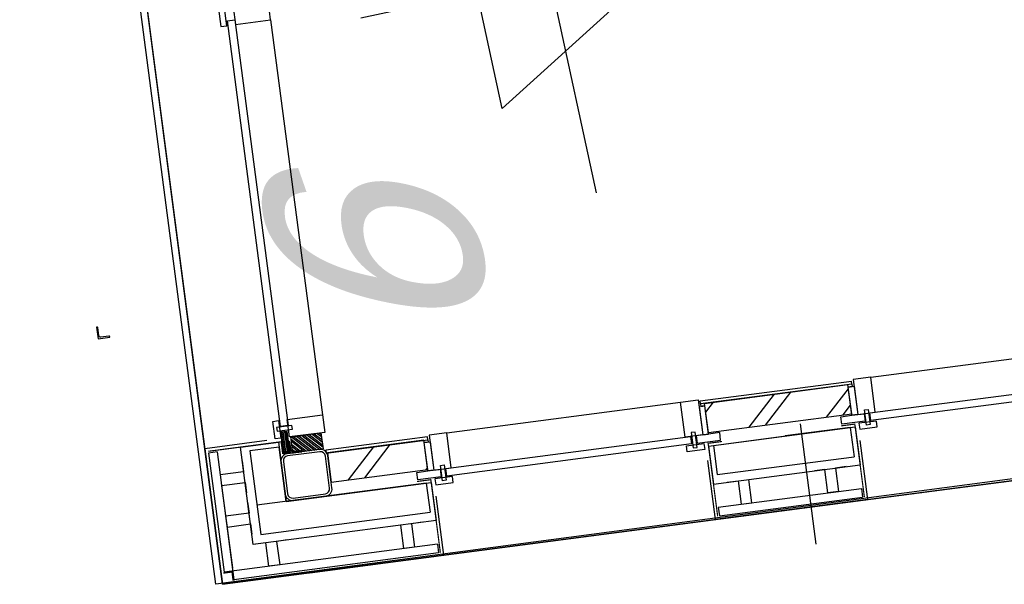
# Model space of a CAD drawing. Header units: metres. Extents: x 118052 to 118564, y 454784 to 455719.
# Tile 13 of 160: x 118259.03 to 118262.36, y 455179.23 to 455181.14. Entities that reach past the tile are written whole.
import ezdxf
from ezdxf.enums import TextEntityAlignment as Align

# ---------------------------------------------------------------- set-up
doc = ezdxf.new("R2010")
doc.units = ezdxf.units.M
doc.header["$LTSCALE"] = 0.5
for name, color, linetype in [('28HH2-D2_STAALPROFIEL', 6, 'Continuous'), ('_gebouwen', 7, 'Continuous'), ('Koningsstal VIEUWPORT', 254, 'Continuous'), ('ZU_N_-_MB00----SYM_SONDERING~-_001--', 1, 'Continuous'), ('ZU_N_-_TB00----tekst__35_^200~-_-----', 7, 'Continuous'), ('ZU_N_D_EB00--F-METSELWERK~-_-----', 7, 'Continuous')]:
    doc.layers.add(name, color=color, linetype=linetype)
doc.styles.add('tcb_isocp', font='tcb_isocp.shx')

# ---------------------------------------------------------------- blocks, each defined once
blk = doc.blocks.new('GZH404')
at = {"layer": '28HH2-D2_STAALPROFIEL'}
blk.add_lwpolyline([(0, 0), (40, 0), (40, 1, 0.4142135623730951), (37, 4), (10, 4, -0.4142135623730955), (4, 10, -1), (4, 10), (4, 37, 0.4142135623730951), (1, 40), (0, 40), (0, 0)], format="xyb", dxfattribs=at)
blk = doc.blocks.new('A$C06DD79C7')
at = {"layer": 'ZU_N_D_EB00--F-METSELWERK~-_-----'}
h = blk.add_hatch(dxfattribs=at)
h.set_pattern_fill('ANSI37', color=256, scale=20, angle=-2.544443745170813e-14, style=0)
h.set_pattern_definition([(225, (-2569.843762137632, 23796.53653237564), (1.767766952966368, -1.767766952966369), []), (315, (-2569.843762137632, 23796.53653237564), (1.767766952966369, 1.767766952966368), [])])
h.paths.add_polyline_path([(1286.955548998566, -1131.872664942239), (1280.585865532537, -1131.872664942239), (1280.585865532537, -1154.189440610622), (1286.955548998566, -1154.189440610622)])
h = blk.add_hatch(dxfattribs=at)
h.set_pattern_fill('ANSI31', color=256, scale=50, angle=135, style=0)
h.set_pattern_definition([(360, (-2569.843762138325, 23796.53653237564), (4.39388462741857e-15, 6.249999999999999), [])])
h.paths.add_polyline_path([(1354.983125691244, -1131.872664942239), (1286.955548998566, -1131.872664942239), (1286.955548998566, -1154.18836370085), (1354.983125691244, -1154.18836370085)])
h = blk.add_hatch(dxfattribs=at)
h.set_pattern_fill('ANSI31', color=256, scale=100, angle=-2.544443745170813e-14, style=0)
h.set_pattern_definition([(225, (-2569.843762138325, 23796.53653237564), (8.838834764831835, -8.838834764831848), [])])
h.paths.add_polyline_path([(1334.999999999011, -1266.999999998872), (1279.999999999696, -1266.999999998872), (1279.999999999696, -1163.933201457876), (1334.999999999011, -1163.933201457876)])
h = blk.add_hatch(dxfattribs=at)
h.set_pattern_fill('T,_O', color=256, scale=60, angle=89.99999999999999)
h.set_pattern_definition([(135, (1214.99999999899, -1445.100734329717), (-132.5825214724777, -132.5825214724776), [])])
h.paths.add_polyline_path([(1164.999999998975, -1610.201468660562), (1264.999999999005, -1610.201468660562), (1264.999999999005, -1279.999999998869), (1164.999999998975, -1279.999999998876)])
h = blk.add_hatch(dxfattribs=at)
h.set_pattern_fill('T,_O', color=256, scale=60, angle=270)
h.set_pattern_definition([(315, (1214.999999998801, -2815.000000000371), (132.5825214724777, 132.5825214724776), [])])
h.paths.add_polyline_path([(1264.999999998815, -2569.798531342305), (1164.999999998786, -2569.798531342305), (1164.999999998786, -3060.201468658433), (1264.999999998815, -3060.201468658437)])
for p, q in [((869.9999999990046, -869.9999999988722), (869.999999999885, -1591.913666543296)), ((1332.757231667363, -869.9999999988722), (869.9999999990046, -869.9999999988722)), ((909.9999999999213, -1609.643612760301), (909.9999999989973, -879.9999999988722)), ((1316.575014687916, -879.9999999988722), (909.9999999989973, -879.9999999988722)), ((909.99999999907, -879.9999999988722), (909.9999999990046, -906.6060096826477)), ((1316.575014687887, -909.9999999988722), (1316.575014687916, -879.9999999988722)), ((1332.757231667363, -1081.530329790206), (1332.757231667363, -869.9999999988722)), ((1332.757231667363, -869.9999999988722), (2807.24276833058, -869.9999999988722)), ((876.6060096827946, -909.9999999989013), (906.6060096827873, -909.9999999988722)), ((879.9999999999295, -1609.64361276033), (879.9999999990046, -909.9999999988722)), ((1316.575014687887, -909.9999999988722), (879.9999999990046, -909.9999999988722)), ((1209.999999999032, -909.9999999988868), (919.9999999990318, -909.9999999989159)), ((989.9999999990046, -989.9999999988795), (1119.999999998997, -989.9999999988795)), ((1119.999999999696, -1599.029779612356), (1119.999999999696, -1019.999999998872)), ((869.9999999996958, -1167.692206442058), (869.9999999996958, -1625.825829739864)), ((1264.999999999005, -1279.999999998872), (1164.999999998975, -1279.999999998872)), ((1164.999999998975, -1279.999999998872), (1164.999999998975, -1610.201468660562)), ((1264.999999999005, -1610.201468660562), (1264.999999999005, -1279.999999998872)), ((2744.999999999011, -1279.999999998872), (1394.999999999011, -1279.999999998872)), ((989.9999999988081, -1494.535153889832), (989.9999999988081, -1459.348677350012)), ((909.9999999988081, -1494.535153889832), (989.9999999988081, -1494.535153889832)), ((909.9999999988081, -1531.251723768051), (909.9999999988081, -1494.535153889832)), ((989.9999999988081, -1531.251723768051), (909.9999999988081, -1531.251723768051)), ((989.9999999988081, -1568.59859800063), (989.9999999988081, -1531.251723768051)), ((1119.999999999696, -1599.029779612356), (1019.999999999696, -1599.029779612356)), ((1134.39264725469, -1572.253039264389), (1159.999999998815, -1572.253039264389)), ((1134.39264725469, -1652.161979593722), (1134.39264725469, -1572.253039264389)), ((1159.999999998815, -1572.253039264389), (1159.999999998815, -1572.253039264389)), ((1159.999999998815, -1572.253039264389), (1159.999999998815, -1610.201468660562)), ((1071.53032979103, -1625.825829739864), (869.9999999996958, -1625.825829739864)), ((869.9999999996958, -1625.825829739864), (869.9999999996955, -2554.174170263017)), ((909.9999999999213, -1609.643612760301), (879.9999999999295, -1609.64361276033)), ((1119.999999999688, -1615.825829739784), (989.9999999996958, -1615.825829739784)), ((1129.999999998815, -1630.000000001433), (1109.999999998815, -1630.000000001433)), ((1109.999999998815, -1630.000000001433), (1109.999999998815, -1690.000000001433)), ((1129.999999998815, -1690.000000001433), (1129.999999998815, -1630.000000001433)), ((1159.999999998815, -1610.201468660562), (1159.999999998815, -1610.201468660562)), ((1159.999999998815, -1610.201468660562), (1159.999999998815, -1652.161979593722)), ((1159.999999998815, -1630.000000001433), (1159.999999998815, -1610.201468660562)), ((1159.999999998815, -1610.201468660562), (1256.675035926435, -1610.201468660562)), ((1279.999999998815, -1630.000000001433), (1159.999999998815, -1630.000000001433)), ((1159.999999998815, -1630.000000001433), (1159.999999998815, -1690.000000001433)), ((1256.675035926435, -1630.000000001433), (1159.999999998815, -1630.000000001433)), ((1164.999999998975, -1610.201468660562), (1264.999999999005, -1610.201468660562)), ((1256.675035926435, -1623.522188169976), (1256.675035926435, -1610.11545667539)), ((1256.675035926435, -1610.201468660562), (1256.675035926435, -1630.000000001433)), ((1264.999999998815, -1623.522188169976), (1256.675035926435, -1623.522188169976)), ((1279.999999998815, -1690.000000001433), (1279.999999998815, -1630.000000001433)), ((1120.635919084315, -1654.762796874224), (1172.681863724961, -1654.762796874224)), ((1120.635919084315, -1667.767520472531), (1120.635919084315, -1654.762796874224)), ((1172.681863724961, -1667.767520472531), (1120.635919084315, -1667.767520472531)), ((1159.999999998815, -1652.161979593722), (1134.39264725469, -1652.161979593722)), ((1172.681863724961, -1654.762796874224), (1172.681863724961, -1667.767520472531)), ((1109.999999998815, -1690.000000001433), (1129.999999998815, -1690.000000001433)), ((1134.392647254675, -2508.413867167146), (1134.392647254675, -1671.58613283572)), ((1134.392647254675, -1671.58613283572), (1159.999999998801, -1671.58613283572)), ((1159.999999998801, -1671.58613283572), (1159.999999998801, -2508.413867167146)), ((1159.999999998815, -1690.000000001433), (1279.999999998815, -1690.000000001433)), ((1279.999999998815, -1690.000000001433), (1279.999999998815, -2490.000000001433)), ((1159.999999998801, -2508.413867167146), (1134.392647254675, -2508.413867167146)), ((1071.53032979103, -2554.174170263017), (869.9999999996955, -2554.174170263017)), ((869.9999999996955, -3075.82582973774), (869.9999999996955, -2554.174170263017)), ((909.9999999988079, -2570.356387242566), (879.9999999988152, -2570.356387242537)), ((879.9999999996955, -2570.356387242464), (879.9999999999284, -3059.643612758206)), ((909.9999999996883, -2570.356387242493), (909.9999999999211, -3059.643612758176)), ((1119.999999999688, -2564.174170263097), (989.9999999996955, -2564.174170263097)), ((989.9999999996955, -2564.174170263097), (989.9999999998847, -3065.825829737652)), ((1119.999999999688, -2564.174170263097), (1119.999999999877, -3065.825829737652)), ((1164.999999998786, -2569.798531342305), (1264.999999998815, -2569.798531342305)), ((1164.999999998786, -2569.798531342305), (1164.999999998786, -3060.201468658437)), ((1264.999999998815, -2556.47781183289), (1274.999999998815, -2556.47781183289)), ((1264.999999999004, -3073.522188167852), (1264.999999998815, -2556.47781183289)), ((1264.999999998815, -2569.798531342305), (1264.999999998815, -3060.201468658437)), ((1274.999999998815, -2556.47781183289), (1274.999999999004, -3073.522188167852)), ((1119.999999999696, -2580.97022039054), (1019.999999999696, -2580.97022039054)), ((1019.999999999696, -2580.97022039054), (1019.999999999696, -3049.029779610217)), ((1119.999999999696, -2580.97022039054), (1119.999999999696, -2828.350760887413)), ((1119.999999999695, -3049.029779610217), (1119.999999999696, -2826.319265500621)), ((1154.073463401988, -2882.124880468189), (742.984823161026, -2882.124880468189)), ((989.9999999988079, -2944.535153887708), (989.9999999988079, -2909.348677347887)), ((909.9999999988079, -2981.251723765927), (909.9999999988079, -2944.535153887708)), ((909.9999999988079, -2944.535153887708), (989.9999999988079, -2944.535153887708)), ((989.9999999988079, -2981.251723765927), (909.9999999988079, -2981.251723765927)), ((989.9999999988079, -3018.598597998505), (989.9999999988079, -2981.251723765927)), ((1134.392647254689, -3102.161979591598), (1134.392647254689, -3022.253039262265)), ((1134.392647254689, -3022.253039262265), (1159.999999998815, -3022.253039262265)), ((1159.999999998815, -3022.253039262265), (1159.999999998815, -3022.253039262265)), ((1159.999999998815, -3022.253039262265), (1159.999999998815, -3060.201468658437)), ((909.9999999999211, -3059.643612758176), (879.9999999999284, -3059.643612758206)), ((1119.999999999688, -3065.825829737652), (989.9999999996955, -3065.825829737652)), ((1119.999999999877, -3065.825829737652), (989.9999999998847, -3065.825829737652)), ((1119.999999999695, -3049.029779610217), (1019.999999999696, -3049.029779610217)), ((1159.999999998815, -3060.201468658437), (1159.999999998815, -3060.201468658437)), ((1159.999999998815, -3060.201468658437), (1159.999999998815, -3102.161979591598)), ((1159.999999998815, -3079.999999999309), (1159.999999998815, -3060.201468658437)), ((1159.999999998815, -3060.201468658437), (1256.675035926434, -3060.201468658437)), ((1164.999999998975, -3060.201468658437), (1264.999999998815, -3060.201468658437)), ((1256.675035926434, -3073.522188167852), (1256.675035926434, -3060.115456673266)), ((1256.675035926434, -3060.201468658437), (1256.675035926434, -3079.999999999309)), ((1071.53032979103, -3075.82582973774), (869.9999999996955, -3075.82582973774)), ((869.9999999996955, -3075.82582973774), (869.9999999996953, -4004.174170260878)), ((1129.999999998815, -3079.999999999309), (1109.999999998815, -3079.999999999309)), ((1109.999999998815, -3079.999999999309), (1109.999999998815, -3139.999999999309)), ((1120.635919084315, -3104.762796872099), (1172.681863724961, -3104.762796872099)), ((1120.635919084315, -3117.767520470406), (1120.635919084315, -3104.762796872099)), ((1129.999999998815, -3139.999999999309), (1129.999999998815, -3079.999999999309)), ((1159.999999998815, -3102.161979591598), (1134.392647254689, -3102.161979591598)), ((1279.999999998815, -3079.999999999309), (1159.999999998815, -3079.999999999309)), ((1159.999999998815, -3079.999999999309), (1159.999999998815, -3139.999999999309)), ((1256.675035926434, -3079.999999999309), (1159.999999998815, -3079.999999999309)), ((1172.681863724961, -3104.762796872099), (1172.681863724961, -3117.767520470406)), ((1264.999999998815, -3073.522188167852), (1256.675035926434, -3073.522188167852)), ((1264.999999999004, -3073.522188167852), (1274.999999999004, -3073.522188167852)), ((1279.999999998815, -3139.999999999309), (1279.999999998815, -3079.999999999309)), ((1172.681863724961, -3117.767520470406), (1120.635919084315, -3117.767520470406)), ((1134.392647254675, -3958.413867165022), (1134.392647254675, -3121.586132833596)), ((1134.392647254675, -3121.586132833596), (1159.9999999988, -3121.586132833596)), ((1159.9999999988, -3121.586132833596), (1159.9999999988, -3958.413867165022)), ((1109.999999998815, -3139.999999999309), (1129.999999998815, -3139.999999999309)), ((1159.999999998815, -3139.999999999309), (1279.999999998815, -3139.999999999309)), ((1279.999999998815, -3139.999999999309), (1279.999999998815, -3939.999999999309))]:
    blk.add_line(p, q, dxfattribs=at)
for points, const_width in [([(876.6060096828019, -906.6060096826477), (906.6060096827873, -906.6060096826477), (906.6060096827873, -876.6060096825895)], 4), ([(1322.757231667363, -879.9999999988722), (1322.757231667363, -1129.243999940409), (1280.816260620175, -1129.243999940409)], 4), ([(879.9999999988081, -1615.825829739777), (1129.243999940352, -1615.825829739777), (1129.243999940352, -1568.444425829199)], 4), ([(879.9999999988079, -2564.17417026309), (1129.243999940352, -2564.17417026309), (1129.243999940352, -2611.555574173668)], 4), ([(879.9999999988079, -3065.825829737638), (1129.243999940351, -3065.825829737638), (1129.243999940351, -3018.44442582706)], 3.999999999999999)]:
    blk.add_lwpolyline(points, dxfattribs=dict(at, const_width=const_width))
for points in [[(1133.941824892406, -989.9999999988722), (1096.594950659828, -989.9999999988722), (1096.594950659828, -909.9999999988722), (1059.878380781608, -909.9999999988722), (1059.878380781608, -989.9999999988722), (1024.691904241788, -989.9999999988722)], [(1275.529999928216, -989.9999999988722), (1238.183125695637, -989.9999999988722), (1238.183125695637, -909.9999999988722), (1201.466555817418, -909.9999999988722), (1201.466555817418, -989.9999999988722), (1166.280079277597, -989.9999999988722)], [(989.9999999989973, -1107.660613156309), (989.9999999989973, -1070.313738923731), (909.9999999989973, -1070.313738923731), (909.9999999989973, -1033.597169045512), (989.9999999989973, -1033.597169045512), (989.9999999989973, -998.4189333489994)], [(1119.999999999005, -1119.999999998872), (1305.961181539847, -1119.999999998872), (1305.961181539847, -1019.999999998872), (1019.999999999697, -1019.999999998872), (1019.999999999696, -1599.029779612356)], [(1264.999999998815, -2556.47781183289), (1256.675035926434, -2556.47781183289), (1256.675035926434, -2569.884543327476)], [(989.9999999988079, -2611.401402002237), (989.9999999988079, -2648.748276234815), (909.9999999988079, -2648.748276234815), (909.9999999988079, -2685.464846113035), (989.9999999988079, -2685.464846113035), (989.9999999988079, -2720.651322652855)]]:
    blk.add_lwpolyline(points, dxfattribs=at)
for points in [[(1119.999999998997, -1119.99999999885), (1119.999999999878, -1615.825829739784), (989.999999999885, -1615.825829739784), (989.9999999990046, -989.9999999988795), (1322.757231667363, -989.9999999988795), (1322.757231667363, -1119.99999999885)], [(1286.955548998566, -1131.872664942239), (1280.585865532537, -1131.872664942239), (1280.585865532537, -1154.189440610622), (1286.955548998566, -1154.189440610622)], [(1354.983125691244, -1131.872664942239), (1286.955548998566, -1131.872664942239), (1286.955548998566, -1154.18836370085), (1354.983125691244, -1154.18836370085)], [(1394.999999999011, -1109.999999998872), (1394.999999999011, -1129.999999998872), (1334.999999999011, -1129.999999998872), (1334.999999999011, -1109.999999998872)], [(1359.762796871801, -1120.635919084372), (1359.762796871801, -1172.681863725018), (1372.767520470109, -1172.681863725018), (1372.767520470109, -1120.635919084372)], [(1373.811882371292, -1134.392647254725), (2761.215939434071, -1134.392647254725), (2761.215939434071, -1159.999999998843), (1373.811882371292, -1159.999999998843)], [(2744.999999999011, -1109.999999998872), (2744.999999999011, -1129.999999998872), (2804.999999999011, -1129.999999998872), (2804.999999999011, -1109.999999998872)], [(1334.999999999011, -1266.999999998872), (1279.999999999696, -1266.999999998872), (1279.999999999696, -1163.933201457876), (1334.999999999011, -1163.933201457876)], [(1394.999999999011, -1159.999999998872), (1394.999999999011, -1279.999999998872), (1334.999999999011, -1279.999999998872), (1334.999999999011, -1159.999999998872)], [(2744.999999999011, -1159.999999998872), (2744.999999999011, -1279.999999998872), (2804.999999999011, -1279.999999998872), (2804.999999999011, -1159.999999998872)], [(1264.999999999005, -1623.522188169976), (1274.999999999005, -1623.522188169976), (1274.999999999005, -1275.980762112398), (1264.999999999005, -1275.980762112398)], [(1109.999999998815, -2490.000000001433), (1129.999999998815, -2490.000000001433), (1129.999999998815, -2550.000000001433), (1109.999999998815, -2550.000000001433)], [(1159.999999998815, -2490.000000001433), (1279.999999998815, -2490.000000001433), (1279.999999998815, -2550.000000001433), (1159.999999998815, -2550.000000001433)], [(1120.635919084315, -2525.237203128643), (1172.681863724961, -2525.237203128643), (1172.681863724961, -2512.232479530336), (1120.635919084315, -2512.232479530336)], [(1159.999999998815, -2607.746960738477), (1159.999999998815, -2607.746960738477), (1159.999999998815, -2569.798531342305), (1159.999999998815, -2569.798531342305), (1159.999999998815, -2527.838020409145), (1134.392647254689, -2527.838020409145), (1134.392647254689, -2607.746960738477)], [(1256.675035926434, -2569.798531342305), (1256.675035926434, -2550.000000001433), (1159.999999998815, -2550.000000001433), (1159.999999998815, -2569.798531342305)]]:
    blk.add_lwpolyline(points, close=True, dxfattribs=at)
at = {"layer": 'ZU_N_D_EB00--F-METSELWERK~-_-----', "flags": 128}
for points in [[(1279.999999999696, -1199.999999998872), (1279.999999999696, -1144.999999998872, 0.414213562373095), (1254.999999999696, -1119.999999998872), (1144.999999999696, -1119.999999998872, 0.414213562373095), (1119.999999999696, -1144.999999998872), (1119.999999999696, -1254.999999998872, 0.414213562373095), (1144.999999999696, -1279.999999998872), (1254.999999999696, -1279.999999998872, 0.414213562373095), (1279.999999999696, -1254.999999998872)], [(1271.999999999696, -1199.999999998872), (1271.999999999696, -1144.999999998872, 0.414213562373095), (1254.999999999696, -1127.999999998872), (1144.999999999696, -1127.999999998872, 0.414213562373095), (1127.999999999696, -1144.999999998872), (1127.999999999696, -1254.999999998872, 0.414213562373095), (1144.999999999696, -1271.999999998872), (1254.999999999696, -1271.999999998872, 0.414213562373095), (1271.999999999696, -1254.999999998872)]]:
    blk.add_lwpolyline(points, format="xyb", close=True, dxfattribs=at)
at = {"layer": 'ZU_N_D_EB00--F-METSELWERK~-_-----', "rotation": 270}
blk.add_blockref('GZH404', (1279.999999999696, -1154.831947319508), dxfattribs=at)
blk = doc.blocks.new('zusondg1')
for p, q in [((0, -1.056103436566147), (0, 0.819315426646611)), ((-0.5, 0.314618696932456), (0, -0.5514067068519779)), ((-0.5, 0.314618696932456), (0.5, 0.314618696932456)), ((0, -0.5514067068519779), (0.5, 0.314618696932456)), ((-0.9336846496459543, 0), (0.933684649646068, 0))]:
    blk.add_line(p, q)
for points in [[(0, -0.5514067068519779), (0, 0.314618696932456), (0.5, 0.314618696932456)], [(0, -0.5514067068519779), (0, 0.314618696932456), (0.5, 0.314618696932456), (0, -0.5514067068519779)]]:
    blk.add_solid(points)
blk = doc.blocks.new('Leidingen')
at = {"layer": '28HH2-D2_STAALPROFIEL'}
blk.add_lwpolyline([(-279700.520996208, -507.1904040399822), (-279700.5209962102, -547.1904040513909), (-279699.5209962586, -547.1904040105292, 0.4142135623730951), (-279696.5209962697, -544.1904040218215), (-279696.5209962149, -517.1904040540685, -0.4142135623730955), (-279690.5209961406, -511.1904040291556, -1), (-279690.5209961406, -511.1904040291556), (-279663.5209962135, -511.1904040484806, 0.4142135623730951), (-279660.5209962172, -508.1904040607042), (-279660.5209962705, -507.1904040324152), (-279700.520996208, -507.1904040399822)], format="xyb", dxfattribs=at)
at = {"layer": 'ZU_N_-_MB00----SYM_SONDERING~-_001--', "xscale": 799.9999999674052, "yscale": 800.0000000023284, "zscale": 799.9999999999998, "rotation": 4.735440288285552}
blk.add_blockref('zusondg1', (-278685.4692221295, -2185.135157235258), dxfattribs=at)
at = {"layer": 'ZU_N_-_TB00----tekst__35_^200~-_-----', "style": 'tcb_isocp', "oblique": 20.00023775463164}
blk.add_text('6', height=699.9999999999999, rotation=1.435440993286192, dxfattribs=at).set_placement((-279617.4434502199, -1482.820713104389), align=Align.MIDDLE)

msp = doc.modelspace()

# ---------------------------------------------------------------- hatches: boundary and pattern name
at = {"layer": '_gebouwen'}
h = msp.add_hatch(dxfattribs=at)
h.set_pattern_fill('T,_O', color=256, scale=0.05985236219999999, angle=367.4698759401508)
h.set_pattern_definition([(52.46987594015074, (118261.5968571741, 455179.8239505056), (-0.1483278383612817, 0.1139399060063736), [])])
h.paths.add_polyline_path([(118261.3478506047, 455179.8416052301), (118261.3608191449, 455179.7426978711), (118261.8458637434, 455179.8062957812), (118261.8328952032, 455179.9052031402)])
h = msp.add_hatch(dxfattribs=at)
h.set_pattern_fill('ANSI31', color=256, scale=0.04987696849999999, angle=232.4698759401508, style=0)
h.set_pattern_definition([(97.46987594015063, (118235.7669263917, 455172.6293439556), (-0.006181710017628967, -0.0008105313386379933), [])])
h.paths.add_polyline_path([(118259.9139666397, 455179.7441277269), (118259.9227887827, 455179.6768434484), (118259.9448606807, 455179.679737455), (118259.936038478, 455179.7470217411)])
h = msp.add_hatch(dxfattribs=at)
h.set_pattern_fill('ANSI31', color=256, scale=0.09975393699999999, angle=97.46987594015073, style=0)
h.set_pattern_definition([(322.4698759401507, (118235.7669263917, 455172.6293439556), (0.007595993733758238, 0.009888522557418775), [])])
h.paths.add_polyline_path([(118260.0502090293, 455179.741886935), (118260.0573416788, 455179.6874878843), (118259.9554010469, 455179.6741216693), (118259.9482683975, 455179.7285207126)])
h = msp.add_hatch(dxfattribs=at)
h.set_pattern_fill('T,_O', color=256, scale=0.05985236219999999, angle=187.4698759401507)
h.set_pattern_definition([(232.4698759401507, (118260.2419259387, 455179.6462950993), (0.1483278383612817, -0.1139399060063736), [])])
h.paths.add_polyline_path([(118260.411706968, 455179.6182525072), (118260.3987384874, 455179.7171598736), (118260.0721449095, 455179.6743376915), (118260.0851134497, 455179.5754303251)])
h = msp.add_hatch(dxfattribs=at)
h.set_pattern_fill('ANSI37', color=256, scale=0.0199507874, angle=97.46987594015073, style=0)
h.set_pattern_definition([(322.4698759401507, (118235.7669263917, 455172.6293439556), (0.001519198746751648, 0.001977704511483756), []), (52.46987594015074, (118235.7669263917, 455172.6293439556), (-0.001977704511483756, 0.001519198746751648), [])])
h.paths.add_polyline_path([(118259.9227887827, 455179.6768434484), (118259.9236148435, 455179.6705433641), (118259.9456877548, 455179.6734375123), (118259.9448617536, 455179.6797375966)])

# ---------------------------------------------------------------- linework, layer by layer
for p, q in [((118259.7178503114, 455179.230482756), (118257.6195468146, 455195.2336936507)), ((118259.7178503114, 455179.230482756), (118257.6195468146, 455195.2336936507)), ((118259.6578376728, 455179.6881837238), (118259.4666189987, 455181.1465584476)), ((118259.8802110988, 455181.1381666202), (118260.0552858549, 455179.8029172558)), ((118266.433371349, 455180.1110061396), (118259.7178503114, 455179.230482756)), ((118266.433371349, 455180.1110061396), (118259.7178503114, 455179.230482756)), ((118261.9098765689, 455179.9303879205), (118262.7011354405, 455180.0341359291)), ((118261.3333785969, 455179.8497684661), (118261.8447735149, 455179.9168213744)), ((118261.8460703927, 455179.9069306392), (118261.3346754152, 455179.839877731)), ((118261.3478506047, 455179.8416052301), (118261.8328952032, 455179.9052031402)), ((118261.8458637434, 455179.8062957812), (118261.8328952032, 455179.9052031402)), ((118261.8460703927, 455179.9069306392), (118261.8447735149, 455179.9168213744)), ((118261.8460703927, 455179.9069306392), (118261.8471500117, 455179.8986966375)), ((118261.9098765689, 455179.9303879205), (118261.850532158, 455179.9226068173)), ((118261.850532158, 455179.9226068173), (118261.8660943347, 455179.803917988)), ((118261.9072260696, 455179.8093110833), (118262.7349102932, 455179.9178351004)), ((118261.9254387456, 455179.8116990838), (118261.9098765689, 455179.9303879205)), ((118261.8471500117, 455179.8986966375), (118261.8338897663, 455179.896957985)), ((118261.8339748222, 455179.8969691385), (118261.8535570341, 455179.8995367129)), ((118261.8465121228, 455179.8013504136), (118261.8339748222, 455179.8969691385)), ((118261.8535570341, 455179.8995367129), (118261.8660943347, 455179.803917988)), ((118262.7382312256, 455179.8925075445), (118261.910547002, 455179.7839835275)), ((118260.4757198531, 455179.7423446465), (118261.2669787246, 455179.8460926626)), ((118261.3346754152, 455179.839877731), (118261.3333785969, 455179.8497684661)), ((118261.3608191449, 455179.7426978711), (118261.3478506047, 455179.8416052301)), ((118261.3608191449, 455179.7426978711), (118261.8458637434, 455179.8062957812)), ((118261.8465121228, 455179.8013504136), (118261.8880141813, 455179.8067920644)), ((118261.8660943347, 455179.803917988), (118261.8465121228, 455179.8013504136)), ((118261.8660943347, 455179.803917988), (118261.9254387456, 455179.8116990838)), ((118261.8880141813, 455179.8067920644), (118261.8913350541, 455179.7814645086)), ((118261.8889419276, 455179.819672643), (118261.9018045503, 455179.8213591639)), ((118261.8956914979, 455179.7681953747), (118261.8889419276, 455179.819672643)), ((118261.9018045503, 455179.8213591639), (118261.9085541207, 455179.7698818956)), ((118261.910547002, 455179.7839835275), (118261.9072260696, 455179.8093110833)), ((118261.6711498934, 455179.7723947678), (118261.724461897, 455179.3657978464)), ((118261.8089783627, 455179.7964290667), (118261.8465121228, 455179.8013504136)), ((118261.8089783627, 455179.7964290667), (118261.8089783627, 455179.7964290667)), ((118261.8122992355, 455179.7711015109), (118261.8089783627, 455179.7964290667)), ((118261.8913350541, 455179.7814645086), (118261.8122992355, 455179.7711015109)), ((118261.8465121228, 455179.8013504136), (118261.8465121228, 455179.8013504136)), ((118261.9293293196, 455179.7820268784), (118261.8699849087, 455179.7742457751)), ((118261.8699849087, 455179.7742457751), (118261.8725786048, 455179.7544643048)), ((118261.9319230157, 455179.7622454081), (118261.9293293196, 455179.7820268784)), ((118260.4757198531, 455179.7423446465), (118260.4163754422, 455179.7345635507)), ((118260.4912820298, 455179.6236558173), (118260.4757198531, 455179.7423446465)), ((118261.3610920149, 455179.6974601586), (118261.8572624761, 455179.7625168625)), ((118261.8406499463, 455179.7603386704), (118261.6203728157, 455179.73145645)), ((118261.8406499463, 455179.7603386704), (118261.8536184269, 455179.661431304)), ((118261.8572624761, 455179.7625168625), (118261.8741214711, 455179.6339372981)), ((118261.8572624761, 455179.7625168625), (118261.8741214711, 455179.6339372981)), ((118261.8725786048, 455179.7544643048), (118261.9319230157, 455179.7622454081)), ((118261.9085541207, 455179.7698818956), (118261.8956914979, 455179.7681953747)), ((118259.8670567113, 455179.7156160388), (118259.6578376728, 455179.6881837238)), ((118260.3987384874, 455179.7171598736), (118260.0721449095, 455179.6743376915)), ((118260.411706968, 455179.6182525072), (118260.3987384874, 455179.7171598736)), ((118260.4129932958, 455179.7106533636), (118260.3997330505, 455179.708914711)), ((118260.3998181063, 455179.7089258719), (118260.4194003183, 455179.7114934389)), ((118260.4123554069, 455179.6133071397), (118260.3998181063, 455179.7089258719)), ((118260.4119136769, 455179.7188873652), (118260.4129932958, 455179.7106533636)), ((118260.4163754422, 455179.7345635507), (118260.4319376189, 455179.615874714)), ((118260.4194003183, 455179.7114934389), (118260.4319376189, 455179.615874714)), ((118260.4730693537, 455179.6212678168), (118261.3007535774, 455179.7297918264)), ((118261.3040744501, 455179.7044642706), (118260.4763902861, 455179.5959402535)), ((118261.3007535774, 455179.7297918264), (118261.3040744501, 455179.7044642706)), ((118261.3777045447, 455179.6996383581), (118261.6223821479, 455179.73171991)), ((118261.8734389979, 455179.7158736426), (118261.8995744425, 455179.516545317)), ((118259.6578376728, 455179.6881837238), (118259.7178503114, 455179.230482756)), ((118259.6994991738, 455179.6773657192), (118259.6698269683, 455179.6734751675)), ((118259.6698269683, 455179.6734751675), (118259.7225536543, 455179.2713425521)), ((118259.6994991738, 455179.6773657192), (118259.7561164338, 455179.2455608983)), ((118260.0721449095, 455179.6743376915), (118260.0851134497, 455179.5754303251)), ((118261.3610920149, 455179.6974601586), (118261.3779510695, 455179.5688805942)), ((118261.3777045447, 455179.6996383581), (118261.3906730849, 455179.6007309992)), ((118261.3574870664, 455179.6482232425), (118261.3836225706, 455179.4488949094)), ((118261.3906730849, 455179.6007309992), (118261.8536184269, 455179.661431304)), ((118260.0851134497, 455179.5754303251), (118260.411706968, 455179.6182525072)), ((118260.3748216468, 455179.6083858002), (118260.4123554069, 455179.6133071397)), ((118260.3748216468, 455179.6083858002), (118260.3748216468, 455179.6083858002)), ((118260.3781425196, 455179.5830582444), (118260.3748216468, 455179.6083858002)), ((118260.4123554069, 455179.6133071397), (118260.4538574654, 455179.6187487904)), ((118260.4319376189, 455179.615874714), (118260.4123554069, 455179.6133071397)), ((118260.4123554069, 455179.6133071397), (118260.4123554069, 455179.6133071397)), ((118260.4319376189, 455179.615874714), (118260.4912820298, 455179.6236558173)), ((118260.4538574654, 455179.6187487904), (118260.4571783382, 455179.5934212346)), ((118260.4547852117, 455179.6316293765), (118260.4676478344, 455179.6333158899)), ((118260.4615347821, 455179.5801521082), (118260.4547852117, 455179.6316293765)), ((118260.4676478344, 455179.6333158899), (118260.4743974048, 455179.5818386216)), ((118260.4763902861, 455179.5959402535), (118260.4730693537, 455179.6212678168)), ((118261.3779510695, 455179.5688805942), (118261.8741214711, 455179.6339372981)), ((118261.7541560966, 455179.6182077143), (118261.719354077, 455179.6136445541)), ((118261.7645308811, 455179.5390818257), (118261.7541560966, 455179.6182077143)), ((118261.8274102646, 455179.6278126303), (118261.7904714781, 455179.6229692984)), ((118261.7904714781, 455179.6229692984), (118261.8008462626, 455179.5438434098)), ((118261.8995744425, 455179.516545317), (118262.8177792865, 455179.6369381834)), ((118259.7133203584, 455179.571955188), (118259.7509290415, 455179.2851238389)), ((118260.4064931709, 455179.5722953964), (118259.8337901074, 455179.4972039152)), ((118260.4571783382, 455179.5934212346), (118260.3781425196, 455179.5830582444)), ((118260.4064931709, 455179.5722953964), (118260.4194617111, 455179.4733880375)), ((118260.4231057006, 455179.574473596), (118260.4399647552, 455179.4458940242)), ((118260.4951726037, 455179.5939836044), (118260.4358281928, 455179.5862025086)), ((118260.4358281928, 455179.5862025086), (118260.438421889, 455179.5664210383)), ((118260.438421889, 455179.5664210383), (118260.4977662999, 455179.5742021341)), ((118260.4743974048, 455179.5818386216), (118260.4615347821, 455179.5801521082)), ((118260.4977662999, 455179.5742021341), (118260.4951726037, 455179.5939836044)), ((118261.3944405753, 455179.4905564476), (118261.8783816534, 455179.5540096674)), ((118261.8008462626, 455179.5438434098), (118261.7645308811, 455179.5390818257)), ((118261.8783816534, 455179.5540096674), (118261.8822721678, 455179.524337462)), ((118260.4392822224, 455179.5278303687), (118260.4654177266, 455179.328502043)), ((118261.8995744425, 455179.516545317), (118261.3836225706, 455179.4488949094)), ((118261.3983310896, 455179.4608842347), (118261.8822721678, 455179.524337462)), ((118259.8209769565, 455179.3647337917), (118259.8041179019, 455179.4933133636)), ((118261.3944405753, 455179.4905564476), (118261.3983310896, 455179.4608842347)), ((118260.3932535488, 455179.4397693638), (118260.3563147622, 455179.4349260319)), ((118260.4654177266, 455179.328502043), (118261.3836225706, 455179.4488949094)), ((118260.3199993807, 455179.4301644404), (118260.2851973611, 455179.4256012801)), ((118260.3303741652, 455179.3510385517), (118260.3199993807, 455179.4301644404)), ((118260.3563147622, 455179.4349260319), (118260.3666895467, 455179.3558001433)), ((118260.4442249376, 455179.3659663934), (118259.7225536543, 455179.2713425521)), ((118260.3666895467, 455179.3558001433), (118260.3303741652, 455179.3510385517)), ((118260.4442249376, 455179.3659663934), (118260.4481154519, 455179.336294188)), ((118259.7178503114, 455179.230482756), (118260.4318761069, 455179.3241041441)), ((118260.4481154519, 455179.336294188), (118259.7561164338, 455179.2455608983)), ((118260.0122898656, 455179.269088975), (118260.4654177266, 455179.328502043)), ((118259.7225536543, 455179.2713425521), (118259.7488689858, 455179.2747929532)), ((118259.7565565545, 455179.242203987), (118259.7526660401, 455179.2718761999))]:
    msp.add_line(p, q, dxfattribs=at)
for points in [[(118259.6948716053, 455179.2299018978), (118257.5913921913, 455195.272587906), (118274.3281375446, 455197.4670707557), (118274.1864321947, 455198.5478203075), (118283.2260594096, 455199.7330750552), (118285.401415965, 455183.1652769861), (118279.1846272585, 455182.3501462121), (118279.384674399, 455180.8244391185), (118269.0334354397, 455179.4659644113), (118268.9047305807, 455180.4475626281), (118259.6948716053, 455179.2299018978)], [(118257.6195468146, 455195.2336936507), (118259.7178503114, 455179.230482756), (118266.433371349, 455180.1110061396)], [(118261.3346754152, 455179.839877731), (118261.3357550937, 455179.8316437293), (118261.349015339, 455179.8333823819)], [(118259.9326974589, 455179.5101724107), (118259.9085811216, 455179.6941017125), (118259.8096737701, 455179.6811332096), (118259.8467586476, 455179.3982965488), (118260.4194617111, 455179.4733880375)], [(118259.7839479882, 455179.6471439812), (118259.7887913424, 455179.6102051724), (118259.7096654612, 455179.599830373), (118259.7144270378, 455179.563514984), (118259.793552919, 455179.5738897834), (118259.7981160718, 455179.5390877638)], [(118261.4246622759, 455179.5750052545), (118261.461601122, 455179.5798485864), (118261.4719759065, 455179.5007226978), (118261.508291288, 455179.5054842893), (118261.4979165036, 455179.584610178), (118261.5327185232, 455179.5891733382)], [(118259.8023098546, 455179.5071028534), (118259.8071532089, 455179.4701640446), (118259.7280273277, 455179.4597892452), (118259.7327889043, 455179.4234738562), (118259.8119147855, 455179.4338486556), (118259.8164779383, 455179.3990466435)], [(118259.9373519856, 455179.3799926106), (118259.9004131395, 455179.3751492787), (118259.9107879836, 455179.2960233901), (118259.874472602, 455179.291261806), (118259.8640977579, 455179.3703876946), (118259.8293039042, 455179.3658255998)]]:
    msp.add_lwpolyline(points, dxfattribs=at)
for points in [[(118259.7120686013, 455181.116120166), (118259.7318500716, 455181.1187138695), (118259.7240689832, 455181.1780582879), (118259.7042875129, 455181.1754645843)], [(118259.761522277, 455181.1226044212), (118259.8802110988, 455181.1381666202), (118259.8724300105, 455181.1975110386), (118259.7537411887, 455181.1819488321)], [(118259.9140173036, 455179.763077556), (118259.7340917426, 455181.1353222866), (118259.7594193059, 455181.1386431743), (118259.9393448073, 455179.7663984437)], [(118261.2825409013, 455179.7274038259), (118261.2669787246, 455179.8460926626), (118261.3263231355, 455179.8538737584), (118261.3418853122, 455179.7351849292)], [(118261.3489302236, 455179.8333712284), (118261.3293480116, 455179.830803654), (118261.3418853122, 455179.7351849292), (118261.3614675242, 455179.7377525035)], [(118259.8871433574, 455179.7808708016), (118259.9069248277, 455179.7834645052), (118259.9147059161, 455179.7241200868), (118259.8949244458, 455179.7215263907)], [(118259.9365970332, 455179.7873550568), (118260.0552858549, 455179.8029172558), (118260.0630670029, 455179.7435728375), (118259.9443781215, 455179.7280106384)], [(118259.9022328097, 455179.7473979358), (118259.9537100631, 455179.7541475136), (118259.9520235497, 455179.7670101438), (118259.9005462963, 455179.760260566)], [(118259.9139666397, 455179.7441277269), (118259.9227887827, 455179.6768434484), (118259.9448606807, 455179.679737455), (118259.936038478, 455179.7470217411)], [(118260.0502090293, 455179.741886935), (118260.0573416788, 455179.6874878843), (118259.9554010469, 455179.6741216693), (118259.9482683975, 455179.7285207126)], [(118261.322498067, 455179.6930395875), (118261.3157484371, 455179.7445168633), (118261.3028858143, 455179.7428303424), (118261.3096353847, 455179.6913530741)], [(118261.3990013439, 455179.742673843), (118261.3990013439, 455179.742673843), (118261.3614675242, 455179.7377525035), (118261.3614675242, 455179.7377525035), (118261.3199655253, 455179.7323108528), (118261.3232863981, 455179.706983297), (118261.4023222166, 455179.7173462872)], [(118261.2890251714, 455179.6779501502), (118261.2864314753, 455179.6977316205), (118261.3457758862, 455179.7055127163), (118261.3483695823, 455179.685731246)], [(118259.9227887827, 455179.6768434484), (118259.9236148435, 455179.6705433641), (118259.9456877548, 455179.6734375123), (118259.9448617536, 455179.6797375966)]]:
    msp.add_lwpolyline(points, close=True, dxfattribs=at)
for points, const_width in [([(118261.8883868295, 455179.5251391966), (118261.8560636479, 455179.7716598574), (118261.8091999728, 455179.7655151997)], 0.003990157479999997), ([(118259.6690252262, 455179.6795898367), (118259.9155459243, 455179.7119130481), (118259.920985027, 455179.6704303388)], 0.003990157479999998), ([(118261.3922164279, 455179.4600825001), (118261.3598932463, 455179.7066031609), (118261.4067569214, 455179.7127478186)], 0.003990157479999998), ([(118259.7531996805, 455179.2417638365), (118259.7493091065, 455179.2714360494), (118259.719636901, 455179.2675454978)], 0.003990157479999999)]:
    msp.add_lwpolyline(points, dxfattribs=dict(at, const_width=const_width))
msp.add_lwpolyline([(118259.9463992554, 455179.6729413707), (118259.985962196, 455179.6781287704), (118259.9858324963, 455179.6791178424, 0.4142135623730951), (118259.9824762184, 455179.6816960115), (118259.9557712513, 455179.6781945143, -0.4142135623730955), (118259.9490586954, 455179.6833508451, -1), (118259.9490586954, 455179.6833508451), (118259.945557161, 455179.7100558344, 0.4142135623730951), (118259.9422009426, 455179.7126340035), (118259.9412118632, 455179.7125043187), (118259.9463992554, 455179.6729413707)], format="xyb", dxfattribs=at)

# ---------------------------------------------------------------- block references
at = {"layer": '_gebouwen', "xscale": 0.0009975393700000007, "yscale": 0.0009975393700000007, "zscale": 0.0009975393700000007, "rotation": 97.46987594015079}
msp.add_blockref('A$C06DD79C7', (118258.9701822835, 455178.2571627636), dxfattribs=at)
at = {"layer": 'Koningsstal VIEUWPORT', "color": 6, "xscale": 0.0009975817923, "yscale": 0.0009975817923, "zscale": 0.0009975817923, "rotation": 97.46987594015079}
msp.add_blockref('Leidingen', (118222.5204054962, 455456.6506997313), dxfattribs=at)

doc.saveas('drawing.dxf')
